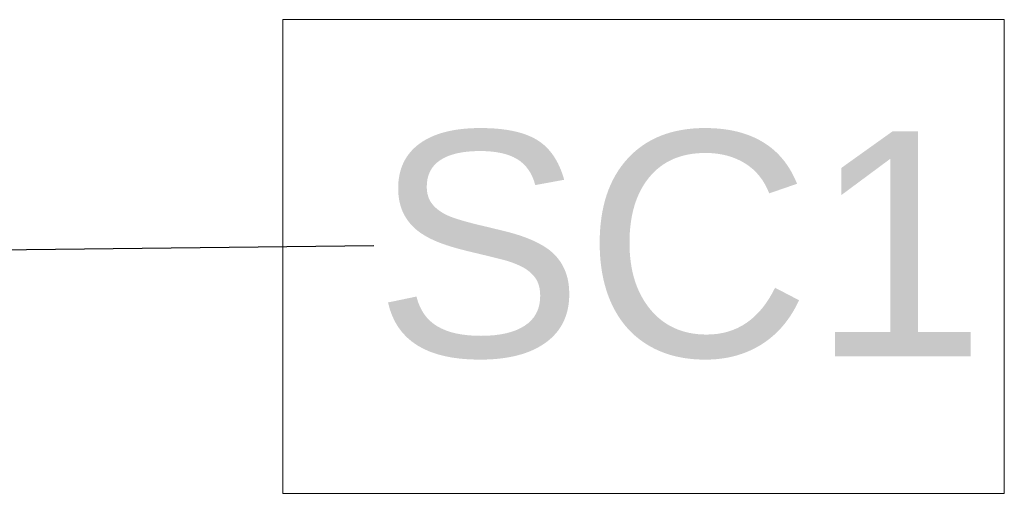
# Model space of a CAD drawing. Header units: millimetres. Extents: x -52968 to 399385, y -141133 to 110561.
# Tile 119 of 146: x 91143 to 91798, y -118462 to -118146. Entities that reach past the tile are written whole.
import ezdxf

# ---------------------------------------------------------------- set-up
doc = ezdxf.new("R2010")
doc.units = ezdxf.units.MM
doc.layers.add('_xref', color=250, linetype='Continuous')
doc.layers.add('SIM-Wegliniec-21.07.2025-Parter$0$Nowe_A-Opisy-Ściany_Nr_pióra__1', color=250, linetype='Continuous', lineweight=0)
doc.styles.add('SIM-Wegliniec-21.07.2025-Parter$0$STYL_AUTOMATYCZNY_1', font='arial.ttf')
doc.dimstyles.new('SIM-Wegliniec-21.07.2025-Parter$0$STYL_AUTOMATYCZNY__8', dxfattribs={"dimtxt": 0.18, "dimasz": 182.4, "dimexe": 0.18, "dimexo": 0.0625, "dimgap": 0, "dimtad": 0, "dimtih": 1, "dimtoh": 1, "dimdec": 4, "dimzin": 0, "dimdsep": 46, "dimcen": 0.09, "dimadec": 0, "dimazin": 0, "dimtfac": 1, "dimtdec": 4, "dimtmove": 0, "dimatfit": 3, "dimldrblk": 'SIM-Wegliniec-21.07.2025-Parter$0$ARROWHEAD_11', "dimfxl": 1, "dimtolj": 1, "dimtzin": 0, "dimarcsym": 0})

# ---------------------------------------------------------------- blocks, each defined once
blk = doc.blocks.new('SIM-Wegliniec-21.07.2025-Parter$0$ARROWHEAD_11')
at = {"color": 0, "linetype": 'Continuous', "lineweight": 0}
blk.add_line((0, 0), (-1, 0), dxfattribs=at)
at = {"color": 0, "linetype": 'Continuous', "lineweight": 0, "const_width": 0.25, "flags": 128}
blk.add_lwpolyline([(-0.125, 0, 1), (0.125, 0, 1)], format="xyb", close=True, dxfattribs=at)
blk = doc.blocks.new('SIM-Wegliniec-21.07.2025-Parter')
at = {"layer": 'SIM-Wegliniec-21.07.2025-Parter$0$Nowe_A-Opisy-Ściany_Nr_pióra__1', "linetype": 'Continuous', "lineweight": 13, "flags": 128}
blk.add_lwpolyline([(91318.09, -118145.99), (91798.27, -118145.99), (91798.27, -118461.71), (91318.09, -118461.71)], close=True, dxfattribs=at)
at = {"layer": 'SIM-Wegliniec-21.07.2025-Parter$0$Nowe_A-Opisy-Ściany_Nr_pióra__1', "linetype": 'Continuous', "lineweight": 13, "insert": (91378.56, -118296.53), "char_height": 150, "attachment_point": 4, "style": 'SIM-Wegliniec-21.07.2025-Parter$0$STYL_AUTOMATYCZNY_1'}
blk.add_mtext('\\A1;{\\pql;\\fArial|b0|i0|c238|p0;\\W1.000000;SC\\fArial|b0|i0|c238|p0;\\W1.000000;1}', dxfattribs=at)
at = {"layer": 'SIM-Wegliniec-21.07.2025-Parter$0$Nowe_A-Opisy-Ściany_Nr_pióra__1', "linetype": 'Continuous', "lineweight": 13, "annotation_type": 0, "has_hookline": 1, "hookline_direction": 0, "text_width": 359.75}
blk.add_leader([(90720.07, -118303.85), (91378.56, -118296.53)], dimstyle='SIM-Wegliniec-21.07.2025-Parter$0$STYL_AUTOMATYCZNY__8', dxfattribs=at)

msp = doc.modelspace()

# ---------------------------------------------------------------- block references
at = {"layer": '_xref'}
msp.add_blockref('SIM-Wegliniec-21.07.2025-Parter', (0, 0), dxfattribs=at)

doc.saveas('drawing.dxf')
